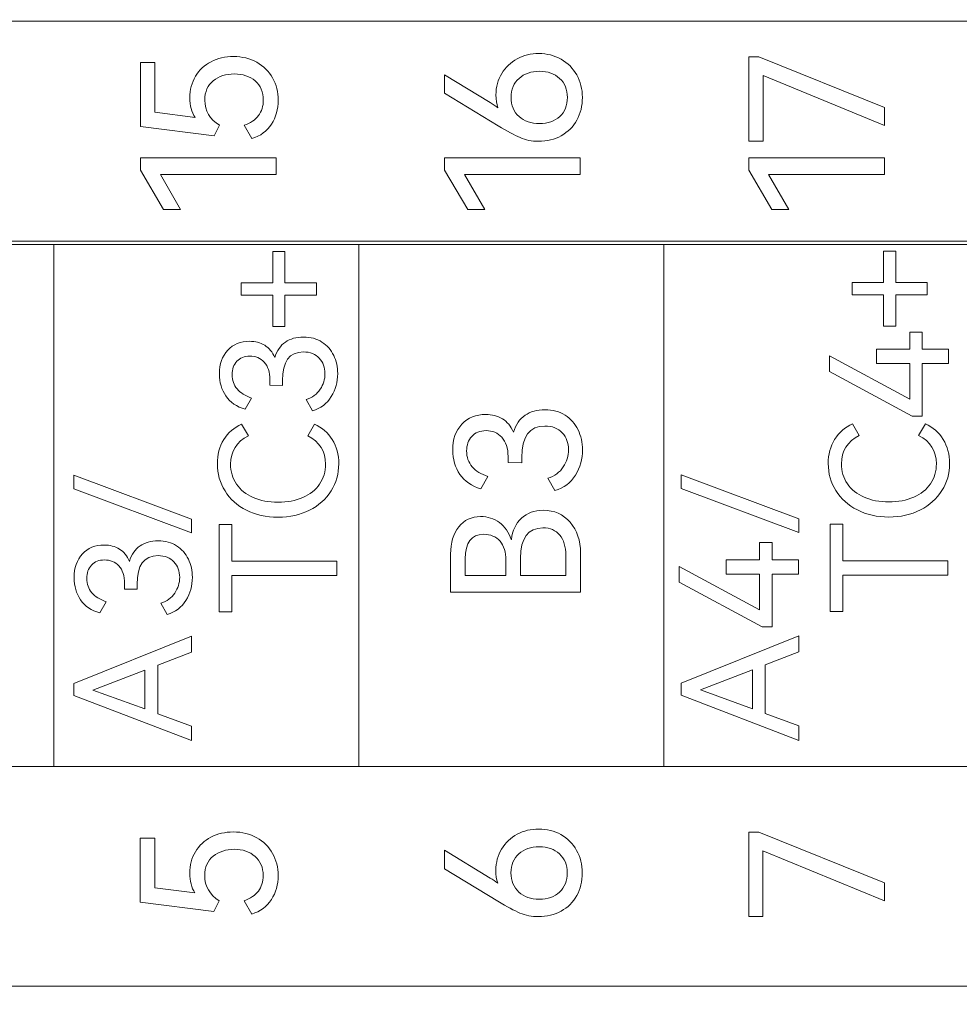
# Model space of a CAD drawing. Header units: millimetres. Extents: x 0 to 427, y 0 to 299.
# Tile 13 of 25: x 144 to 157, y 151 to 164. Entities that reach past the tile are written whole.
import ezdxf

# ---------------------------------------------------------------- set-up
doc = ezdxf.new("R2010")
doc.units = ezdxf.units.MM
doc.header["$LTSCALE"] = 23.1
doc.header["$MEASUREMENT"] = 0
doc.header["$PDSIZE"] = -5
doc.layers.add('IQC尺寸', color=3, linetype='Continuous', lineweight=18)
doc.layers.add('layer 1', color=7, linetype='Continuous')
doc.dimstyles.new('+-0.05', dxfattribs={"dimtxt": 2, "dimasz": 2, "dimexe": 1.25, "dimexo": 0.625, "dimtad": 1, "dimdsep": 46, "dimtxsty": 'Standard', "dimcen": 1.5, "dimdle": 4, "dimadec": 0, "dimazin": 0, "dimtol": 1, "dimtp": 0.05, "dimtm": 0.05, "dimtfac": 1, "dimtmove": 0, "dimatfit": 3, "dimfxl": 1, "dimtolj": 1, "dimarcsym": 0})

# ---------------------------------------------------------------- blocks, each defined once
blk = doc.blocks.new('*D34')
at = {"layer": 'Defpoints', "color": 0}
for p in [(195.088, 174.065), (89.1, 120.365), (195.088, 101.751)]:
    blk.add_point(p, dxfattribs=at)
at = {"layer": 'IQC尺寸', "color": 0, "lineweight": -2}
for p, q in [((195.088, 173.44), (195.088, 100.501)), ((89.1, 119.74), (89.1, 100.501)), ((91.1, 101.751), (193.088, 101.751))]:
    blk.add_line(p, q, dxfattribs=at)
at = {"layer": 'IQC尺寸', "color": 0}
for points in [[(91.1, 102.085), (91.1, 101.418), (89.1, 101.751)], [(193.088, 101.418), (193.088, 102.085), (195.088, 101.751)]]:
    blk.add_solid(points, dxfattribs=at)
at = {"layer": 'IQC尺寸', "color": 0, "insert": (142.094, 103.406), "char_height": 2, "attachment_point": 5}
blk.add_mtext('\\A1;106%%p0.2', dxfattribs=at)

msp = doc.modelspace()

# ---------------------------------------------------------------- linework, layer by layer
at = {"layer": 'layer 1', "lineweight": 9}
for points, knots in [([(124.081, 161.412), (124.081, 161.412), (124.081, 164.35), (124.081, 164.35), (124.081, 164.35), (124.081, 164.35), (160.714, 164.35), (160.714, 164.35), (160.714, 164.35), (160.714, 164.35), (160.714, 161.412), (160.714, 161.412), (160.714, 161.412), (160.714, 161.412), (124.081, 161.412), (124.081, 161.412)], [0, 0, 0, 0, 0.25, 0.25, 0.25, 0.25, 0.5, 0.5, 0.5, 0.5, 0.75, 0.75, 0.75, 0.75, 1, 1, 1, 1]), ([(146.246, 163.327), (146.246, 163.434), (146.272, 163.53), (146.322, 163.613), (146.322, 163.613), (146.371, 163.696), (146.442, 163.763), (146.529, 163.808), (146.529, 163.808), (146.617, 163.854), (146.717, 163.877), (146.829, 163.877), (146.829, 163.877), (146.946, 163.877), (147.05, 163.851), (147.14, 163.801), (147.14, 163.801), (147.23, 163.75), (147.302, 163.679), (147.351, 163.591), (147.351, 163.591), (147.401, 163.502), (147.427, 163.403), (147.427, 163.294), (147.427, 163.294), (147.427, 163.174), (147.396, 163.067), (147.337, 162.975), (147.337, 162.975), (147.277, 162.882), (147.189, 162.817), (147.074, 162.781), (147.074, 162.781), (147.074, 162.781), (146.972, 162.959), (146.972, 162.959), (146.972, 162.959), (147.056, 162.988), (147.12, 163.031), (147.163, 163.088), (147.163, 163.088), (147.205, 163.145), (147.227, 163.214), (147.227, 163.294), (147.227, 163.294), (147.227, 163.403), (147.19, 163.489), (147.118, 163.551), (147.118, 163.551), (147.046, 163.613), (146.953, 163.645), (146.839, 163.645), (146.839, 163.645), (146.729, 163.645), (146.635, 163.615), (146.56, 163.555), (146.56, 163.555), (146.485, 163.495), (146.446, 163.408), (146.446, 163.294), (146.446, 163.294), (146.446, 163.151), (146.511, 163.039), (146.642, 162.959), (146.642, 162.959), (146.642, 162.959), (146.57, 162.818), (146.57, 162.818), (146.57, 162.818), (146.57, 162.818), (145.587, 162.941), (145.587, 162.941), (145.587, 162.941), (145.587, 162.941), (145.587, 163.796), (145.587, 163.796), (145.587, 163.796), (145.587, 163.796), (145.78, 163.796), (145.78, 163.796), (145.78, 163.796), (145.78, 163.796), (145.78, 163.134), (145.78, 163.134), (145.78, 163.134), (145.78, 163.134), (146.316, 163.062), (146.316, 163.062), (146.316, 163.062), (146.269, 163.135), (146.246, 163.223), (146.246, 163.327)], [0, 0, 0, 0, 0.043478, 0.043478, 0.043478, 0.043478, 0.086957, 0.086957, 0.086957, 0.086957, 0.130435, 0.130435, 0.130435, 0.130435, 0.173913, 0.173913, 0.173913, 0.173913, 0.217391, 0.217391, 0.217391, 0.217391, 0.26087, 0.26087, 0.26087, 0.26087, 0.304348, 0.304348, 0.304348, 0.304348, 0.347826, 0.347826, 0.347826, 0.347826, 0.391304, 0.391304, 0.391304, 0.391304, 0.434783, 0.434783, 0.434783, 0.434783, 0.478261, 0.478261, 0.478261, 0.478261, 0.521739, 0.521739, 0.521739, 0.521739, 0.565217, 0.565217, 0.565217, 0.565217, 0.608696, 0.608696, 0.608696, 0.608696, 0.652174, 0.652174, 0.652174, 0.652174, 0.695652, 0.695652, 0.695652, 0.695652, 0.73913, 0.73913, 0.73913, 0.73913, 0.782609, 0.782609, 0.782609, 0.782609, 0.826087, 0.826087, 0.826087, 0.826087, 0.869565, 0.869565, 0.869565, 0.869565, 0.913043, 0.913043, 0.913043, 0.913043, 0.956522, 0.956522, 0.956522, 0.956522, 1, 1, 1, 1]), ([(150.331, 163.364), (150.331, 163.471), (150.357, 163.567), (150.408, 163.65), (150.408, 163.65), (150.458, 163.734), (150.529, 163.8), (150.615, 163.846), (150.615, 163.846), (150.702, 163.893), (150.799, 163.917), (150.904, 163.917), (150.904, 163.917), (151.013, 163.917), (151.112, 163.892), (151.201, 163.841), (151.201, 163.841), (151.29, 163.791), (151.36, 163.721), (151.409, 163.632), (151.409, 163.632), (151.459, 163.542), (151.485, 163.442), (151.485, 163.332), (151.485, 163.332), (151.485, 163.218), (151.46, 163.117), (151.411, 163.028), (151.411, 163.028), (151.361, 162.939), (151.292, 162.87), (151.203, 162.82), (151.203, 162.82), (151.114, 162.771), (151.013, 162.746), (150.899, 162.746), (150.899, 162.746), (150.81, 162.746), (150.729, 162.762), (150.654, 162.794), (150.654, 162.794), (150.579, 162.827), (150.48, 162.88), (150.359, 162.954), (150.359, 162.954), (150.359, 162.954), (149.647, 163.386), (149.647, 163.386), (149.647, 163.386), (149.647, 163.386), (149.647, 163.635), (149.647, 163.635), (149.647, 163.635), (149.647, 163.635), (150.255, 163.262), (150.255, 163.262), (150.255, 163.262), (150.29, 163.241), (150.325, 163.216), (150.356, 163.193), (150.356, 163.193), (150.34, 163.244), (150.331, 163.301), (150.331, 163.364)], [0, 0, 0, 0, 0.0625, 0.0625, 0.0625, 0.0625, 0.125, 0.125, 0.125, 0.125, 0.1875, 0.1875, 0.1875, 0.1875, 0.25, 0.25, 0.25, 0.25, 0.3125, 0.3125, 0.3125, 0.3125, 0.375, 0.375, 0.375, 0.375, 0.4375, 0.4375, 0.4375, 0.4375, 0.5, 0.5, 0.5, 0.5, 0.5625, 0.5625, 0.5625, 0.5625, 0.625, 0.625, 0.625, 0.625, 0.6875, 0.6875, 0.6875, 0.6875, 0.75, 0.75, 0.75, 0.75, 0.8125, 0.8125, 0.8125, 0.8125, 0.875, 0.875, 0.875, 0.875, 0.9375, 0.9375, 0.9375, 0.9375, 1, 1, 1, 1]), ([(153.895, 163.625), (153.895, 163.625), (153.895, 162.749), (153.895, 162.749), (153.895, 162.749), (153.895, 162.749), (153.705, 162.749), (153.705, 162.749), (153.705, 162.749), (153.705, 162.749), (153.705, 163.875), (153.705, 163.875), (153.705, 163.875), (153.705, 163.875), (153.841, 163.875), (153.841, 163.875), (153.841, 163.875), (153.841, 163.875), (155.515, 163.198), (155.515, 163.198), (155.515, 163.198), (155.515, 163.198), (155.515, 162.956), (155.515, 162.956), (155.515, 162.956), (155.515, 162.956), (153.895, 163.625), (153.895, 163.625)], [0, 0, 0, 0, 0.142857, 0.142857, 0.142857, 0.142857, 0.285714, 0.285714, 0.285714, 0.285714, 0.428571, 0.428571, 0.428571, 0.428571, 0.571429, 0.571429, 0.571429, 0.571429, 0.714286, 0.714286, 0.714286, 0.714286, 0.857143, 0.857143, 0.857143, 0.857143, 1, 1, 1, 1]), ([(151.285, 163.332), (151.285, 163.437), (151.25, 163.522), (151.181, 163.585), (151.181, 163.585), (151.112, 163.648), (151.022, 163.68), (150.912, 163.68), (150.912, 163.68), (150.8, 163.68), (150.708, 163.648), (150.639, 163.586), (150.639, 163.586), (150.569, 163.524), (150.534, 163.439), (150.534, 163.332), (150.534, 163.332), (150.534, 163.225), (150.569, 163.139), (150.639, 163.076), (150.639, 163.076), (150.709, 163.013), (150.8, 162.981), (150.912, 162.981), (150.912, 162.981), (151.024, 162.981), (151.114, 163.013), (151.182, 163.076), (151.182, 163.076), (151.25, 163.139), (151.285, 163.225), (151.285, 163.332)], [0, 0, 0, 0, 0.125, 0.125, 0.125, 0.125, 0.25, 0.25, 0.25, 0.25, 0.375, 0.375, 0.375, 0.375, 0.5, 0.5, 0.5, 0.5, 0.625, 0.625, 0.625, 0.625, 0.75, 0.75, 0.75, 0.75, 0.875, 0.875, 0.875, 0.875, 1, 1, 1, 1]), ([(146.123, 161.833), (146.123, 161.833), (145.896, 161.833), (145.896, 161.833), (145.896, 161.833), (145.896, 161.833), (145.59, 162.359), (145.59, 162.359), (145.59, 162.359), (145.59, 162.359), (145.59, 162.526), (145.59, 162.526), (145.59, 162.526), (145.59, 162.526), (147.4, 162.526), (147.4, 162.526), (147.4, 162.526), (147.4, 162.526), (147.4, 162.304), (147.4, 162.304), (147.4, 162.304), (147.4, 162.304), (145.854, 162.304), (145.854, 162.304), (145.854, 162.304), (145.854, 162.304), (146.123, 161.833), (146.123, 161.833)], [0, 0, 0, 0, 0.142857, 0.142857, 0.142857, 0.142857, 0.285714, 0.285714, 0.285714, 0.285714, 0.428571, 0.428571, 0.428571, 0.428571, 0.571429, 0.571429, 0.571429, 0.571429, 0.714286, 0.714286, 0.714286, 0.714286, 0.857143, 0.857143, 0.857143, 0.857143, 1, 1, 1, 1]), ([(150.181, 161.833), (150.181, 161.833), (149.954, 161.833), (149.954, 161.833), (149.954, 161.833), (149.954, 161.833), (149.647, 162.359), (149.647, 162.359), (149.647, 162.359), (149.647, 162.359), (149.647, 162.526), (149.647, 162.526), (149.647, 162.526), (149.647, 162.526), (151.457, 162.526), (151.457, 162.526), (151.457, 162.526), (151.457, 162.526), (151.457, 162.304), (151.457, 162.304), (151.457, 162.304), (151.457, 162.304), (149.912, 162.304), (149.912, 162.304), (149.912, 162.304), (149.912, 162.304), (150.181, 161.833), (150.181, 161.833)], [0, 0, 0, 0, 0.142857, 0.142857, 0.142857, 0.142857, 0.285714, 0.285714, 0.285714, 0.285714, 0.428571, 0.428571, 0.428571, 0.428571, 0.571429, 0.571429, 0.571429, 0.571429, 0.714286, 0.714286, 0.714286, 0.714286, 0.857143, 0.857143, 0.857143, 0.857143, 1, 1, 1, 1]), ([(154.239, 161.833), (154.239, 161.833), (154.011, 161.833), (154.011, 161.833), (154.011, 161.833), (154.011, 161.833), (153.705, 162.359), (153.705, 162.359), (153.705, 162.359), (153.705, 162.359), (153.705, 162.526), (153.705, 162.526), (153.705, 162.526), (153.705, 162.526), (155.515, 162.526), (155.515, 162.526), (155.515, 162.526), (155.515, 162.526), (155.515, 162.304), (155.515, 162.304), (155.515, 162.304), (155.515, 162.304), (153.969, 162.304), (153.969, 162.304), (153.969, 162.304), (153.969, 162.304), (154.239, 161.833), (154.239, 161.833)], [0, 0, 0, 0, 0.142857, 0.142857, 0.142857, 0.142857, 0.285714, 0.285714, 0.285714, 0.285714, 0.428571, 0.428571, 0.428571, 0.428571, 0.571429, 0.571429, 0.571429, 0.571429, 0.714286, 0.714286, 0.714286, 0.714286, 0.857143, 0.857143, 0.857143, 0.857143, 1, 1, 1, 1]), ([(160.714, 161.369), (160.714, 161.369), (156.643, 161.369), (156.643, 161.369), (156.643, 161.369), (156.643, 161.369), (152.573, 161.369), (152.573, 161.369), (152.573, 161.369), (152.573, 161.369), (148.503, 161.369), (148.503, 161.369), (148.503, 161.369), (148.503, 161.369), (144.432, 161.369), (144.432, 161.369), (144.432, 161.369), (144.432, 161.369), (140.362, 161.369), (140.362, 161.369), (140.362, 161.369), (140.362, 161.369), (136.292, 161.369), (136.292, 161.369), (136.292, 161.369), (136.292, 161.369), (132.221, 161.369), (132.221, 161.369), (132.221, 161.369), (132.221, 161.369), (128.151, 161.369), (128.151, 161.369), (128.151, 161.369), (128.151, 161.369), (124.081, 161.369), (124.081, 161.369)], [0, 0, 0, 0, 0.111111, 0.111111, 0.111111, 0.111111, 0.222222, 0.222222, 0.222222, 0.222222, 0.333333, 0.333333, 0.333333, 0.333333, 0.444444, 0.444444, 0.444444, 0.444444, 0.555556, 0.555556, 0.555556, 0.555556, 0.666667, 0.666667, 0.666667, 0.666667, 0.777778, 0.777778, 0.777778, 0.777778, 0.888889, 0.888889, 0.888889, 0.888889, 1, 1, 1, 1]), ([(146.931, 160.691), (146.931, 160.691), (146.931, 160.854), (146.931, 160.854), (146.931, 160.854), (146.931, 160.854), (147.352, 160.854), (147.352, 160.854), (147.352, 160.854), (147.352, 160.854), (147.352, 161.275), (147.352, 161.275), (147.352, 161.275), (147.352, 161.275), (147.515, 161.275), (147.515, 161.275), (147.515, 161.275), (147.515, 161.275), (147.515, 160.854), (147.515, 160.854), (147.515, 160.854), (147.515, 160.854), (147.935, 160.854), (147.935, 160.854), (147.935, 160.854), (147.935, 160.854), (147.935, 160.691), (147.935, 160.691), (147.935, 160.691), (147.935, 160.691), (147.515, 160.691), (147.515, 160.691), (147.515, 160.691), (147.515, 160.691), (147.515, 160.271), (147.515, 160.271), (147.515, 160.271), (147.515, 160.271), (147.352, 160.271), (147.352, 160.271), (147.352, 160.271), (147.352, 160.271), (147.352, 160.691), (147.352, 160.691), (147.352, 160.691), (147.352, 160.691), (146.931, 160.691), (146.931, 160.691)], [0, 0, 0, 0, 0.083333, 0.083333, 0.083333, 0.083333, 0.166667, 0.166667, 0.166667, 0.166667, 0.25, 0.25, 0.25, 0.25, 0.333333, 0.333333, 0.333333, 0.333333, 0.416667, 0.416667, 0.416667, 0.416667, 0.5, 0.5, 0.5, 0.5, 0.583333, 0.583333, 0.583333, 0.583333, 0.666667, 0.666667, 0.666667, 0.666667, 0.75, 0.75, 0.75, 0.75, 0.833333, 0.833333, 0.833333, 0.833333, 0.916667, 0.916667, 0.916667, 0.916667, 1, 1, 1, 1]), ([(155.083, 160.695), (155.083, 160.695), (155.083, 160.858), (155.083, 160.858), (155.083, 160.858), (155.083, 160.858), (155.503, 160.858), (155.503, 160.858), (155.503, 160.858), (155.503, 160.858), (155.503, 161.279), (155.503, 161.279), (155.503, 161.279), (155.503, 161.279), (155.666, 161.279), (155.666, 161.279), (155.666, 161.279), (155.666, 161.279), (155.666, 160.858), (155.666, 160.858), (155.666, 160.858), (155.666, 160.858), (156.087, 160.858), (156.087, 160.858), (156.087, 160.858), (156.087, 160.858), (156.087, 160.695), (156.087, 160.695), (156.087, 160.695), (156.087, 160.695), (155.666, 160.695), (155.666, 160.695), (155.666, 160.695), (155.666, 160.695), (155.666, 160.275), (155.666, 160.275), (155.666, 160.275), (155.666, 160.275), (155.503, 160.275), (155.503, 160.275), (155.503, 160.275), (155.503, 160.275), (155.503, 160.695), (155.503, 160.695), (155.503, 160.695), (155.503, 160.695), (155.083, 160.695), (155.083, 160.695)], [0, 0, 0, 0, 0.083333, 0.083333, 0.083333, 0.083333, 0.166667, 0.166667, 0.166667, 0.166667, 0.25, 0.25, 0.25, 0.25, 0.333333, 0.333333, 0.333333, 0.333333, 0.416667, 0.416667, 0.416667, 0.416667, 0.5, 0.5, 0.5, 0.5, 0.583333, 0.583333, 0.583333, 0.583333, 0.666667, 0.666667, 0.666667, 0.666667, 0.75, 0.75, 0.75, 0.75, 0.833333, 0.833333, 0.833333, 0.833333, 0.916667, 0.916667, 0.916667, 0.916667, 1, 1, 1, 1]), ([(147.379, 159.858), (147.409, 159.95), (147.456, 160.019), (147.521, 160.064), (147.521, 160.064), (147.587, 160.109), (147.668, 160.132), (147.764, 160.132), (147.764, 160.132), (147.859, 160.132), (147.941, 160.109), (148.01, 160.065), (148.01, 160.065), (148.079, 160.02), (148.131, 159.961), (148.166, 159.887), (148.166, 159.887), (148.202, 159.813), (148.22, 159.732), (148.22, 159.644), (148.22, 159.644), (148.22, 159.533), (148.191, 159.43), (148.134, 159.336), (148.134, 159.336), (148.077, 159.242), (147.993, 159.179), (147.883, 159.147), (147.883, 159.147), (147.883, 159.147), (147.797, 159.298), (147.797, 159.298), (147.797, 159.298), (147.881, 159.324), (147.944, 159.37), (147.987, 159.434), (147.987, 159.434), (148.029, 159.499), (148.05, 159.569), (148.05, 159.644), (148.05, 159.644), (148.05, 159.727), (148.025, 159.795), (147.974, 159.85), (147.974, 159.85), (147.923, 159.905), (147.852, 159.933), (147.762, 159.933), (147.762, 159.933), (147.575, 159.933), (147.482, 159.805), (147.482, 159.55), (147.482, 159.55), (147.482, 159.55), (147.482, 159.486), (147.482, 159.486), (147.482, 159.486), (147.482, 159.486), (147.315, 159.488), (147.315, 159.488), (147.315, 159.488), (147.315, 159.488), (147.315, 159.561), (147.315, 159.561), (147.315, 159.561), (147.315, 159.664), (147.289, 159.742), (147.239, 159.796), (147.239, 159.796), (147.189, 159.85), (147.125, 159.877), (147.047, 159.877), (147.047, 159.877), (146.973, 159.877), (146.915, 159.854), (146.873, 159.808), (146.873, 159.808), (146.832, 159.762), (146.811, 159.702), (146.811, 159.63), (146.811, 159.63), (146.811, 159.555), (146.833, 159.491), (146.878, 159.439), (146.878, 159.439), (146.922, 159.387), (146.986, 159.346), (147.07, 159.318), (147.07, 159.318), (147.07, 159.318), (146.984, 159.168), (146.984, 159.168), (146.984, 159.168), (146.871, 159.201), (146.786, 159.261), (146.728, 159.345), (146.728, 159.345), (146.671, 159.429), (146.641, 159.527), (146.641, 159.64), (146.641, 159.64), (146.641, 159.771), (146.678, 159.877), (146.752, 159.956), (146.752, 159.956), (146.826, 160.035), (146.923, 160.075), (147.043, 160.075), (147.043, 160.075), (147.119, 160.075), (147.187, 160.057), (147.246, 160.022), (147.246, 160.022), (147.304, 159.986), (147.349, 159.932), (147.379, 159.858)], [0, 0, 0, 0, 0.034483, 0.034483, 0.034483, 0.034483, 0.068966, 0.068966, 0.068966, 0.068966, 0.103448, 0.103448, 0.103448, 0.103448, 0.137931, 0.137931, 0.137931, 0.137931, 0.172414, 0.172414, 0.172414, 0.172414, 0.206897, 0.206897, 0.206897, 0.206897, 0.241379, 0.241379, 0.241379, 0.241379, 0.275862, 0.275862, 0.275862, 0.275862, 0.310345, 0.310345, 0.310345, 0.310345, 0.344828, 0.344828, 0.344828, 0.344828, 0.37931, 0.37931, 0.37931, 0.37931, 0.413793, 0.413793, 0.413793, 0.413793, 0.448276, 0.448276, 0.448276, 0.448276, 0.482759, 0.482759, 0.482759, 0.482759, 0.517241, 0.517241, 0.517241, 0.517241, 0.551724, 0.551724, 0.551724, 0.551724, 0.586207, 0.586207, 0.586207, 0.586207, 0.62069, 0.62069, 0.62069, 0.62069, 0.655172, 0.655172, 0.655172, 0.655172, 0.689655, 0.689655, 0.689655, 0.689655, 0.724138, 0.724138, 0.724138, 0.724138, 0.758621, 0.758621, 0.758621, 0.758621, 0.793103, 0.793103, 0.793103, 0.793103, 0.827586, 0.827586, 0.827586, 0.827586, 0.862069, 0.862069, 0.862069, 0.862069, 0.896552, 0.896552, 0.896552, 0.896552, 0.931034, 0.931034, 0.931034, 0.931034, 0.965517, 0.965517, 0.965517, 0.965517, 1, 1, 1, 1]), ([(155.409, 159.972), (155.409, 159.972), (155.853, 159.972), (155.853, 159.972), (155.853, 159.972), (155.853, 159.972), (155.853, 160.199), (155.853, 160.199), (155.853, 160.199), (155.853, 160.199), (156.02, 160.199), (156.02, 160.199), (156.02, 160.199), (156.02, 160.199), (156.02, 159.972), (156.02, 159.972), (156.02, 159.972), (156.02, 159.972), (156.371, 159.972), (156.371, 159.972), (156.371, 159.972), (156.371, 159.972), (156.371, 159.779), (156.371, 159.779), (156.371, 159.779), (156.371, 159.779), (156.02, 159.779), (156.02, 159.779), (156.02, 159.779), (156.02, 159.779), (156.02, 159.076), (156.02, 159.076), (156.02, 159.076), (156.02, 159.076), (155.886, 159.076), (155.886, 159.076), (155.886, 159.076), (155.886, 159.076), (154.782, 159.672), (154.782, 159.672), (154.782, 159.672), (154.782, 159.672), (154.782, 159.883), (154.782, 159.883), (154.782, 159.883), (154.782, 159.883), (155.853, 159.302), (155.853, 159.302), (155.853, 159.302), (155.853, 159.302), (155.853, 159.779), (155.853, 159.779), (155.853, 159.779), (155.853, 159.779), (155.409, 159.779), (155.409, 159.779), (155.409, 159.779), (155.409, 159.779), (155.409, 159.972), (155.409, 159.972)], [0, 0, 0, 0, 0.066667, 0.066667, 0.066667, 0.066667, 0.133333, 0.133333, 0.133333, 0.133333, 0.2, 0.2, 0.2, 0.2, 0.266667, 0.266667, 0.266667, 0.266667, 0.333333, 0.333333, 0.333333, 0.333333, 0.4, 0.4, 0.4, 0.4, 0.466667, 0.466667, 0.466667, 0.466667, 0.533333, 0.533333, 0.533333, 0.533333, 0.6, 0.6, 0.6, 0.6, 0.666667, 0.666667, 0.666667, 0.666667, 0.733333, 0.733333, 0.733333, 0.733333, 0.8, 0.8, 0.8, 0.8, 0.866667, 0.866667, 0.866667, 0.866667, 0.933333, 0.933333, 0.933333, 0.933333, 1, 1, 1, 1]), ([(150.564, 158.861), (150.596, 158.962), (150.648, 159.037), (150.72, 159.087), (150.72, 159.087), (150.791, 159.136), (150.88, 159.161), (150.986, 159.161), (150.986, 159.161), (151.09, 159.161), (151.179, 159.137), (151.255, 159.088), (151.255, 159.088), (151.331, 159.039), (151.388, 158.974), (151.427, 158.893), (151.427, 158.893), (151.466, 158.812), (151.486, 158.723), (151.486, 158.627), (151.486, 158.627), (151.486, 158.505), (151.454, 158.392), (151.392, 158.289), (151.392, 158.289), (151.329, 158.186), (151.237, 158.116), (151.116, 158.081), (151.116, 158.081), (151.116, 158.081), (151.022, 158.246), (151.022, 158.246), (151.022, 158.246), (151.114, 158.275), (151.183, 158.326), (151.23, 158.397), (151.23, 158.397), (151.276, 158.468), (151.3, 158.545), (151.3, 158.627), (151.3, 158.627), (151.3, 158.717), (151.272, 158.793), (151.216, 158.853), (151.216, 158.853), (151.16, 158.913), (151.083, 158.944), (150.983, 158.944), (150.983, 158.944), (150.779, 158.944), (150.676, 158.803), (150.676, 158.524), (150.676, 158.524), (150.676, 158.524), (150.676, 158.453), (150.676, 158.453), (150.676, 158.453), (150.676, 158.453), (150.493, 158.455), (150.493, 158.455), (150.493, 158.455), (150.493, 158.455), (150.493, 158.535), (150.493, 158.535), (150.493, 158.535), (150.493, 158.648), (150.465, 158.734), (150.41, 158.793), (150.41, 158.793), (150.355, 158.852), (150.285, 158.882), (150.199, 158.882), (150.199, 158.882), (150.118, 158.882), (150.055, 158.856), (150.009, 158.806), (150.009, 158.806), (149.963, 158.756), (149.94, 158.691), (149.94, 158.611), (149.94, 158.611), (149.94, 158.528), (149.964, 158.459), (150.013, 158.401), (150.013, 158.401), (150.062, 158.344), (150.133, 158.3), (150.224, 158.269), (150.224, 158.269), (150.224, 158.269), (150.13, 158.104), (150.13, 158.104), (150.13, 158.104), (150.007, 158.141), (149.913, 158.206), (149.849, 158.298), (149.849, 158.298), (149.786, 158.391), (149.754, 158.499), (149.754, 158.623), (149.754, 158.623), (149.754, 158.766), (149.795, 158.882), (149.876, 158.969), (149.876, 158.969), (149.957, 159.056), (150.063, 159.099), (150.195, 159.099), (150.195, 159.099), (150.279, 159.099), (150.353, 159.08), (150.417, 159.041), (150.417, 159.041), (150.481, 159.002), (150.53, 158.942), (150.564, 158.861)], [0, 0, 0, 0, 0.034483, 0.034483, 0.034483, 0.034483, 0.068966, 0.068966, 0.068966, 0.068966, 0.103448, 0.103448, 0.103448, 0.103448, 0.137931, 0.137931, 0.137931, 0.137931, 0.172414, 0.172414, 0.172414, 0.172414, 0.206897, 0.206897, 0.206897, 0.206897, 0.241379, 0.241379, 0.241379, 0.241379, 0.275862, 0.275862, 0.275862, 0.275862, 0.310345, 0.310345, 0.310345, 0.310345, 0.344828, 0.344828, 0.344828, 0.344828, 0.37931, 0.37931, 0.37931, 0.37931, 0.413793, 0.413793, 0.413793, 0.413793, 0.448276, 0.448276, 0.448276, 0.448276, 0.482759, 0.482759, 0.482759, 0.482759, 0.517241, 0.517241, 0.517241, 0.517241, 0.551724, 0.551724, 0.551724, 0.551724, 0.586207, 0.586207, 0.586207, 0.586207, 0.62069, 0.62069, 0.62069, 0.62069, 0.655172, 0.655172, 0.655172, 0.655172, 0.689655, 0.689655, 0.689655, 0.689655, 0.724138, 0.724138, 0.724138, 0.724138, 0.758621, 0.758621, 0.758621, 0.758621, 0.793103, 0.793103, 0.793103, 0.793103, 0.827586, 0.827586, 0.827586, 0.827586, 0.862069, 0.862069, 0.862069, 0.862069, 0.896552, 0.896552, 0.896552, 0.896552, 0.931034, 0.931034, 0.931034, 0.931034, 0.965517, 0.965517, 0.965517, 0.965517, 1, 1, 1, 1]), ([(148.058, 158.435), (148.058, 158.607), (147.978, 158.733), (147.82, 158.813), (147.82, 158.813), (147.82, 158.813), (147.91, 158.967), (147.91, 158.967), (147.91, 158.967), (148.011, 158.923), (148.091, 158.854), (148.148, 158.762), (148.148, 158.762), (148.204, 158.669), (148.234, 158.561), (148.234, 158.44), (148.234, 158.44), (148.234, 158.307), (148.199, 158.186), (148.131, 158.077), (148.131, 158.077), (148.062, 157.968), (147.966, 157.882), (147.843, 157.819), (147.843, 157.819), (147.72, 157.757), (147.58, 157.725), (147.423, 157.725), (147.423, 157.725), (147.265, 157.725), (147.125, 157.757), (147.002, 157.819), (147.002, 157.819), (146.879, 157.882), (146.783, 157.969), (146.716, 158.077), (146.716, 158.077), (146.648, 158.185), (146.614, 158.307), (146.614, 158.44), (146.614, 158.44), (146.614, 158.561), (146.642, 158.668), (146.699, 158.762), (146.699, 158.762), (146.757, 158.854), (146.836, 158.923), (146.938, 158.967), (146.938, 158.967), (146.938, 158.967), (147.028, 158.813), (147.028, 158.813), (147.028, 158.813), (146.869, 158.733), (146.79, 158.607), (146.79, 158.435), (146.79, 158.435), (146.79, 158.335), (146.817, 158.246), (146.869, 158.169), (146.869, 158.169), (146.921, 158.092), (146.997, 158.032), (147.092, 157.99), (147.092, 157.99), (147.188, 157.948), (147.298, 157.927), (147.423, 157.927), (147.423, 157.927), (147.547, 157.927), (147.658, 157.948), (147.754, 157.99), (147.754, 157.99), (147.85, 158.032), (147.926, 158.092), (147.978, 158.169), (147.978, 158.169), (148.031, 158.246), (148.058, 158.335), (148.058, 158.435)], [0, 0, 0, 0, 0.05, 0.05, 0.05, 0.05, 0.1, 0.1, 0.1, 0.1, 0.15, 0.15, 0.15, 0.15, 0.2, 0.2, 0.2, 0.2, 0.25, 0.25, 0.25, 0.25, 0.3, 0.3, 0.3, 0.3, 0.35, 0.35, 0.35, 0.35, 0.4, 0.4, 0.4, 0.4, 0.45, 0.45, 0.45, 0.45, 0.5, 0.5, 0.5, 0.5, 0.55, 0.55, 0.55, 0.55, 0.6, 0.6, 0.6, 0.6, 0.65, 0.65, 0.65, 0.65, 0.7, 0.7, 0.7, 0.7, 0.75, 0.75, 0.75, 0.75, 0.8, 0.8, 0.8, 0.8, 0.85, 0.85, 0.85, 0.85, 0.9, 0.9, 0.9, 0.9, 0.95, 0.95, 0.95, 0.95, 1, 1, 1, 1]), ([(156.209, 158.439), (156.209, 158.611), (156.13, 158.737), (155.971, 158.817), (155.971, 158.817), (155.971, 158.817), (156.061, 158.971), (156.061, 158.971), (156.061, 158.971), (156.163, 158.927), (156.243, 158.858), (156.299, 158.765), (156.299, 158.765), (156.356, 158.673), (156.385, 158.565), (156.385, 158.443), (156.385, 158.443), (156.385, 158.31), (156.351, 158.189), (156.282, 158.081), (156.282, 158.081), (156.213, 157.972), (156.117, 157.886), (155.995, 157.823), (155.995, 157.823), (155.872, 157.761), (155.731, 157.729), (155.574, 157.729), (155.574, 157.729), (155.417, 157.729), (155.276, 157.761), (155.154, 157.823), (155.154, 157.823), (155.031, 157.886), (154.934, 157.973), (154.867, 158.081), (154.867, 158.081), (154.8, 158.189), (154.765, 158.31), (154.765, 158.443), (154.765, 158.443), (154.765, 158.565), (154.794, 158.672), (154.851, 158.765), (154.851, 158.765), (154.908, 158.858), (154.988, 158.927), (155.089, 158.971), (155.089, 158.971), (155.089, 158.971), (155.179, 158.817), (155.179, 158.817), (155.179, 158.817), (155.021, 158.737), (154.941, 158.611), (154.941, 158.439), (154.941, 158.439), (154.941, 158.339), (154.968, 158.25), (155.021, 158.173), (155.021, 158.173), (155.073, 158.096), (155.148, 158.036), (155.244, 157.994), (155.244, 157.994), (155.339, 157.952), (155.45, 157.931), (155.574, 157.931), (155.574, 157.931), (155.699, 157.931), (155.809, 157.952), (155.906, 157.994), (155.906, 157.994), (156.002, 158.036), (156.077, 158.096), (156.13, 158.173), (156.13, 158.173), (156.182, 158.25), (156.209, 158.339), (156.209, 158.439)], [0, 0, 0, 0, 0.05, 0.05, 0.05, 0.05, 0.1, 0.1, 0.1, 0.1, 0.15, 0.15, 0.15, 0.15, 0.2, 0.2, 0.2, 0.2, 0.25, 0.25, 0.25, 0.25, 0.3, 0.3, 0.3, 0.3, 0.35, 0.35, 0.35, 0.35, 0.4, 0.4, 0.4, 0.4, 0.45, 0.45, 0.45, 0.45, 0.5, 0.5, 0.5, 0.5, 0.55, 0.55, 0.55, 0.55, 0.6, 0.6, 0.6, 0.6, 0.65, 0.65, 0.65, 0.65, 0.7, 0.7, 0.7, 0.7, 0.75, 0.75, 0.75, 0.75, 0.8, 0.8, 0.8, 0.8, 0.85, 0.85, 0.85, 0.85, 0.9, 0.9, 0.9, 0.9, 0.95, 0.95, 0.95, 0.95, 1, 1, 1, 1]), ([(146.269, 157.517), (146.269, 157.517), (144.698, 158.104), (144.698, 158.104), (144.698, 158.104), (144.698, 158.104), (144.698, 158.289), (144.698, 158.289), (144.698, 158.289), (144.698, 158.289), (146.269, 157.701), (146.269, 157.701), (146.269, 157.701), (146.269, 157.701), (146.269, 157.517), (146.269, 157.517)], [0, 0, 0, 0, 0.25, 0.25, 0.25, 0.25, 0.5, 0.5, 0.5, 0.5, 0.75, 0.75, 0.75, 0.75, 1, 1, 1, 1]), ([(154.375, 157.52), (154.375, 157.52), (152.804, 158.108), (152.804, 158.108), (152.804, 158.108), (152.804, 158.108), (152.804, 158.293), (152.804, 158.293), (152.804, 158.293), (152.804, 158.293), (154.375, 157.705), (154.375, 157.705), (154.375, 157.705), (154.375, 157.705), (154.375, 157.52), (154.375, 157.52)], [0, 0, 0, 0, 0.25, 0.25, 0.25, 0.25, 0.5, 0.5, 0.5, 0.5, 0.75, 0.75, 0.75, 0.75, 1, 1, 1, 1]), ([(151.46, 156.724), (151.46, 156.724), (149.726, 156.724), (149.726, 156.724), (149.726, 156.724), (149.726, 156.724), (149.726, 157.233), (149.726, 157.233), (149.726, 157.233), (149.726, 157.385), (149.762, 157.507), (149.835, 157.598), (149.835, 157.598), (149.908, 157.689), (150.004, 157.735), (150.125, 157.735), (150.125, 157.735), (150.22, 157.735), (150.305, 157.708), (150.378, 157.654), (150.378, 157.654), (150.451, 157.599), (150.503, 157.525), (150.533, 157.43), (150.533, 157.43), (150.533, 157.43), (150.538, 157.43), (150.538, 157.43), (150.538, 157.43), (150.551, 157.548), (150.596, 157.642), (150.672, 157.713), (150.672, 157.713), (150.747, 157.784), (150.844, 157.819), (150.96, 157.819), (150.96, 157.819), (151.109, 157.819), (151.23, 157.765), (151.322, 157.658), (151.322, 157.658), (151.414, 157.551), (151.46, 157.414), (151.46, 157.247), (151.46, 157.247), (151.46, 157.247), (151.46, 156.724), (151.46, 156.724)], [0, 0, 0, 0, 0.083333, 0.083333, 0.083333, 0.083333, 0.166667, 0.166667, 0.166667, 0.166667, 0.25, 0.25, 0.25, 0.25, 0.333333, 0.333333, 0.333333, 0.333333, 0.416667, 0.416667, 0.416667, 0.416667, 0.5, 0.5, 0.5, 0.5, 0.583333, 0.583333, 0.583333, 0.583333, 0.666667, 0.666667, 0.666667, 0.666667, 0.75, 0.75, 0.75, 0.75, 0.833333, 0.833333, 0.833333, 0.833333, 0.916667, 0.916667, 0.916667, 0.916667, 1, 1, 1, 1]), ([(146.639, 156.463), (146.639, 156.463), (146.639, 157.63), (146.639, 157.63), (146.639, 157.63), (146.639, 157.63), (146.809, 157.63), (146.809, 157.63), (146.809, 157.63), (146.809, 157.63), (146.809, 157.141), (146.809, 157.141), (146.809, 157.141), (146.809, 157.141), (148.21, 157.141), (148.21, 157.141), (148.21, 157.141), (148.21, 157.141), (148.21, 156.95), (148.21, 156.95), (148.21, 156.95), (148.21, 156.95), (146.809, 156.95), (146.809, 156.95), (146.809, 156.95), (146.809, 156.95), (146.809, 156.463), (146.809, 156.463), (146.809, 156.463), (146.809, 156.463), (146.639, 156.463), (146.639, 156.463)], [0, 0, 0, 0, 0.125, 0.125, 0.125, 0.125, 0.25, 0.25, 0.25, 0.25, 0.375, 0.375, 0.375, 0.375, 0.5, 0.5, 0.5, 0.5, 0.625, 0.625, 0.625, 0.625, 0.75, 0.75, 0.75, 0.75, 0.875, 0.875, 0.875, 0.875, 1, 1, 1, 1]), ([(154.791, 156.467), (154.791, 156.467), (154.791, 157.634), (154.791, 157.634), (154.791, 157.634), (154.791, 157.634), (154.96, 157.634), (154.96, 157.634), (154.96, 157.634), (154.96, 157.634), (154.96, 157.145), (154.96, 157.145), (154.96, 157.145), (154.96, 157.145), (156.361, 157.145), (156.361, 157.145), (156.361, 157.145), (156.361, 157.145), (156.361, 156.954), (156.361, 156.954), (156.361, 156.954), (156.361, 156.954), (154.96, 156.954), (154.96, 156.954), (154.96, 156.954), (154.96, 156.954), (154.96, 156.467), (154.96, 156.467), (154.96, 156.467), (154.96, 156.467), (154.791, 156.467), (154.791, 156.467)], [0, 0, 0, 0, 0.125, 0.125, 0.125, 0.125, 0.25, 0.25, 0.25, 0.25, 0.375, 0.375, 0.375, 0.375, 0.5, 0.5, 0.5, 0.5, 0.625, 0.625, 0.625, 0.625, 0.75, 0.75, 0.75, 0.75, 0.875, 0.875, 0.875, 0.875, 1, 1, 1, 1]), ([(149.922, 156.948), (149.922, 156.948), (150.465, 156.948), (150.465, 156.948), (150.465, 156.948), (150.465, 156.948), (150.465, 157.151), (150.465, 157.151), (150.465, 157.151), (150.465, 157.26), (150.439, 157.344), (150.386, 157.406), (150.386, 157.406), (150.333, 157.468), (150.26, 157.498), (150.167, 157.498), (150.167, 157.498), (150.003, 157.498), (149.922, 157.389), (149.922, 157.172), (149.922, 157.172), (149.922, 157.172), (149.922, 156.948), (149.922, 156.948)], [0, 0, 0, 0, 0.166667, 0.166667, 0.166667, 0.166667, 0.333333, 0.333333, 0.333333, 0.333333, 0.5, 0.5, 0.5, 0.5, 0.666667, 0.666667, 0.666667, 0.666667, 0.833333, 0.833333, 0.833333, 0.833333, 1, 1, 1, 1]), ([(150.66, 156.948), (150.66, 156.948), (151.264, 156.948), (151.264, 156.948), (151.264, 156.948), (151.264, 156.948), (151.264, 157.216), (151.264, 157.216), (151.264, 157.216), (151.264, 157.334), (151.237, 157.424), (151.183, 157.488), (151.183, 157.488), (151.129, 157.552), (151.054, 157.584), (150.958, 157.584), (150.958, 157.584), (150.759, 157.584), (150.66, 157.448), (150.66, 157.179), (150.66, 157.179), (150.66, 157.179), (150.66, 156.948), (150.66, 156.948)], [0, 0, 0, 0, 0.166667, 0.166667, 0.166667, 0.166667, 0.333333, 0.333333, 0.333333, 0.333333, 0.5, 0.5, 0.5, 0.5, 0.666667, 0.666667, 0.666667, 0.666667, 0.833333, 0.833333, 0.833333, 0.833333, 1, 1, 1, 1]), ([(145.44, 157.137), (145.469, 157.229), (145.517, 157.298), (145.582, 157.343), (145.582, 157.343), (145.647, 157.388), (145.728, 157.411), (145.824, 157.411), (145.824, 157.411), (145.919, 157.411), (146.001, 157.389), (146.07, 157.344), (146.07, 157.344), (146.139, 157.3), (146.191, 157.24), (146.227, 157.167), (146.227, 157.167), (146.262, 157.093), (146.28, 157.012), (146.28, 156.924), (146.28, 156.924), (146.28, 156.813), (146.251, 156.709), (146.194, 156.616), (146.194, 156.616), (146.138, 156.522), (146.053, 156.459), (145.943, 156.427), (145.943, 156.427), (145.943, 156.427), (145.858, 156.577), (145.858, 156.577), (145.858, 156.577), (145.941, 156.604), (146.004, 156.649), (146.047, 156.714), (146.047, 156.714), (146.089, 156.779), (146.111, 156.849), (146.111, 156.924), (146.111, 156.924), (146.111, 157.006), (146.085, 157.075), (146.034, 157.13), (146.034, 157.13), (145.984, 157.185), (145.913, 157.213), (145.822, 157.213), (145.822, 157.213), (145.635, 157.213), (145.542, 157.084), (145.542, 156.83), (145.542, 156.83), (145.542, 156.83), (145.542, 156.765), (145.542, 156.765), (145.542, 156.765), (145.542, 156.765), (145.375, 156.767), (145.375, 156.767), (145.375, 156.767), (145.375, 156.767), (145.375, 156.84), (145.375, 156.84), (145.375, 156.84), (145.375, 156.944), (145.35, 157.022), (145.3, 157.076), (145.3, 157.076), (145.25, 157.129), (145.185, 157.156), (145.107, 157.156), (145.107, 157.156), (145.033, 157.156), (144.976, 157.133), (144.934, 157.087), (144.934, 157.087), (144.892, 157.041), (144.871, 156.982), (144.871, 156.909), (144.871, 156.909), (144.871, 156.834), (144.894, 156.77), (144.938, 156.718), (144.938, 156.718), (144.982, 156.666), (145.047, 156.626), (145.13, 156.598), (145.13, 156.598), (145.13, 156.598), (145.045, 156.448), (145.045, 156.448), (145.045, 156.448), (144.932, 156.481), (144.846, 156.54), (144.789, 156.624), (144.789, 156.624), (144.731, 156.708), (144.702, 156.807), (144.702, 156.92), (144.702, 156.92), (144.702, 157.051), (144.739, 157.156), (144.813, 157.236), (144.813, 157.236), (144.886, 157.315), (144.983, 157.355), (145.103, 157.355), (145.103, 157.355), (145.18, 157.355), (145.248, 157.337), (145.306, 157.301), (145.306, 157.301), (145.364, 157.266), (145.409, 157.211), (145.44, 157.137)], [0, 0, 0, 0, 0.034483, 0.034483, 0.034483, 0.034483, 0.068966, 0.068966, 0.068966, 0.068966, 0.103448, 0.103448, 0.103448, 0.103448, 0.137931, 0.137931, 0.137931, 0.137931, 0.172414, 0.172414, 0.172414, 0.172414, 0.206897, 0.206897, 0.206897, 0.206897, 0.241379, 0.241379, 0.241379, 0.241379, 0.275862, 0.275862, 0.275862, 0.275862, 0.310345, 0.310345, 0.310345, 0.310345, 0.344828, 0.344828, 0.344828, 0.344828, 0.37931, 0.37931, 0.37931, 0.37931, 0.413793, 0.413793, 0.413793, 0.413793, 0.448276, 0.448276, 0.448276, 0.448276, 0.482759, 0.482759, 0.482759, 0.482759, 0.517241, 0.517241, 0.517241, 0.517241, 0.551724, 0.551724, 0.551724, 0.551724, 0.586207, 0.586207, 0.586207, 0.586207, 0.62069, 0.62069, 0.62069, 0.62069, 0.655172, 0.655172, 0.655172, 0.655172, 0.689655, 0.689655, 0.689655, 0.689655, 0.724138, 0.724138, 0.724138, 0.724138, 0.758621, 0.758621, 0.758621, 0.758621, 0.793103, 0.793103, 0.793103, 0.793103, 0.827586, 0.827586, 0.827586, 0.827586, 0.862069, 0.862069, 0.862069, 0.862069, 0.896552, 0.896552, 0.896552, 0.896552, 0.931034, 0.931034, 0.931034, 0.931034, 0.965517, 0.965517, 0.965517, 0.965517, 1, 1, 1, 1]), ([(153.404, 157.159), (153.404, 157.159), (153.849, 157.159), (153.849, 157.159), (153.849, 157.159), (153.849, 157.159), (153.849, 157.387), (153.849, 157.387), (153.849, 157.387), (153.849, 157.387), (154.016, 157.387), (154.016, 157.387), (154.016, 157.387), (154.016, 157.387), (154.016, 157.159), (154.016, 157.159), (154.016, 157.159), (154.016, 157.159), (154.367, 157.159), (154.367, 157.159), (154.367, 157.159), (154.367, 157.159), (154.367, 156.966), (154.367, 156.966), (154.367, 156.966), (154.367, 156.966), (154.016, 156.966), (154.016, 156.966), (154.016, 156.966), (154.016, 156.966), (154.016, 156.263), (154.016, 156.263), (154.016, 156.263), (154.016, 156.263), (153.882, 156.263), (153.882, 156.263), (153.882, 156.263), (153.882, 156.263), (152.778, 156.86), (152.778, 156.86), (152.778, 156.86), (152.778, 156.86), (152.778, 157.07), (152.778, 157.07), (152.778, 157.07), (152.778, 157.07), (153.849, 156.489), (153.849, 156.489), (153.849, 156.489), (153.849, 156.489), (153.849, 156.966), (153.849, 156.966), (153.849, 156.966), (153.849, 156.966), (153.404, 156.966), (153.404, 156.966), (153.404, 156.966), (153.404, 156.966), (153.404, 157.159), (153.404, 157.159)], [0, 0, 0, 0, 0.066667, 0.066667, 0.066667, 0.066667, 0.133333, 0.133333, 0.133333, 0.133333, 0.2, 0.2, 0.2, 0.2, 0.266667, 0.266667, 0.266667, 0.266667, 0.333333, 0.333333, 0.333333, 0.333333, 0.4, 0.4, 0.4, 0.4, 0.466667, 0.466667, 0.466667, 0.466667, 0.533333, 0.533333, 0.533333, 0.533333, 0.6, 0.6, 0.6, 0.6, 0.666667, 0.666667, 0.666667, 0.666667, 0.733333, 0.733333, 0.733333, 0.733333, 0.8, 0.8, 0.8, 0.8, 0.866667, 0.866667, 0.866667, 0.866667, 0.933333, 0.933333, 0.933333, 0.933333, 1, 1, 1, 1]), ([(144.698, 155.507), (144.698, 155.507), (146.269, 156.138), (146.269, 156.138), (146.269, 156.138), (146.269, 156.138), (146.269, 155.926), (146.269, 155.926), (146.269, 155.926), (146.269, 155.926), (145.818, 155.752), (145.818, 155.752), (145.818, 155.752), (145.818, 155.752), (145.818, 155.102), (145.818, 155.102), (145.818, 155.102), (145.818, 155.102), (146.269, 154.937), (146.269, 154.937), (146.269, 154.937), (146.269, 154.937), (146.269, 154.743), (146.269, 154.743), (146.269, 154.743), (146.269, 154.743), (144.698, 155.346), (144.698, 155.346), (144.698, 155.346), (144.698, 155.346), (144.698, 155.507), (144.698, 155.507)], [0, 0, 0, 0, 0.125, 0.125, 0.125, 0.125, 0.25, 0.25, 0.25, 0.25, 0.375, 0.375, 0.375, 0.375, 0.5, 0.5, 0.5, 0.5, 0.625, 0.625, 0.625, 0.625, 0.75, 0.75, 0.75, 0.75, 0.875, 0.875, 0.875, 0.875, 1, 1, 1, 1]), ([(152.804, 155.511), (152.804, 155.511), (154.375, 156.142), (154.375, 156.142), (154.375, 156.142), (154.375, 156.142), (154.375, 155.93), (154.375, 155.93), (154.375, 155.93), (154.375, 155.93), (153.924, 155.756), (153.924, 155.756), (153.924, 155.756), (153.924, 155.756), (153.924, 155.106), (153.924, 155.106), (153.924, 155.106), (153.924, 155.106), (154.375, 154.94), (154.375, 154.94), (154.375, 154.94), (154.375, 154.94), (154.375, 154.747), (154.375, 154.747), (154.375, 154.747), (154.375, 154.747), (152.804, 155.35), (152.804, 155.35), (152.804, 155.35), (152.804, 155.35), (152.804, 155.511), (152.804, 155.511)], [0, 0, 0, 0, 0.125, 0.125, 0.125, 0.125, 0.25, 0.25, 0.25, 0.25, 0.375, 0.375, 0.375, 0.375, 0.5, 0.5, 0.5, 0.5, 0.625, 0.625, 0.625, 0.625, 0.75, 0.75, 0.75, 0.75, 0.875, 0.875, 0.875, 0.875, 1, 1, 1, 1]), ([(145.646, 155.685), (145.646, 155.685), (144.953, 155.419), (144.953, 155.419), (144.953, 155.419), (144.953, 155.419), (145.646, 155.166), (145.646, 155.166), (145.646, 155.166), (145.646, 155.166), (145.646, 155.685), (145.646, 155.685)], [0, 0, 0, 0, 0.333333, 0.333333, 0.333333, 0.333333, 0.666667, 0.666667, 0.666667, 0.666667, 1, 1, 1, 1]), ([(153.753, 155.689), (153.753, 155.689), (153.06, 155.423), (153.06, 155.423), (153.06, 155.423), (153.06, 155.423), (153.753, 155.17), (153.753, 155.17), (153.753, 155.17), (153.753, 155.17), (153.753, 155.689), (153.753, 155.689)], [0, 0, 0, 0, 0.333333, 0.333333, 0.333333, 0.333333, 0.666667, 0.666667, 0.666667, 0.666667, 1, 1, 1, 1]), ([(160.714, 154.4), (160.714, 154.4), (156.643, 154.4), (156.643, 154.4), (156.643, 154.4), (156.643, 154.4), (152.573, 154.4), (152.573, 154.4), (152.573, 154.4), (152.573, 154.4), (148.503, 154.4), (148.503, 154.4), (148.503, 154.4), (148.503, 154.4), (144.432, 154.4), (144.432, 154.4), (144.432, 154.4), (144.432, 154.4), (140.362, 154.4), (140.362, 154.4), (140.362, 154.4), (140.362, 154.4), (136.292, 154.4), (136.292, 154.4), (136.292, 154.4), (136.292, 154.4), (132.221, 154.4), (132.221, 154.4), (132.221, 154.4), (132.221, 154.4), (128.151, 154.4), (128.151, 154.4), (128.151, 154.4), (128.151, 154.4), (124.081, 154.4), (124.081, 154.4)], [0, 0, 0, 0, 0.111111, 0.111111, 0.111111, 0.111111, 0.222222, 0.222222, 0.222222, 0.222222, 0.333333, 0.333333, 0.333333, 0.333333, 0.444444, 0.444444, 0.444444, 0.444444, 0.555556, 0.555556, 0.555556, 0.555556, 0.666667, 0.666667, 0.666667, 0.666667, 0.777778, 0.777778, 0.777778, 0.777778, 0.888889, 0.888889, 0.888889, 0.888889, 1, 1, 1, 1]), ([(124.081, 151.466), (124.081, 151.466), (124.081, 154.398), (124.081, 154.398), (124.081, 154.398), (124.081, 154.398), (160.714, 154.398), (160.714, 154.398), (160.714, 154.398), (160.714, 154.398), (160.714, 151.466), (160.714, 151.466), (160.714, 151.466), (160.714, 151.466), (124.081, 151.466), (124.081, 151.466)], [0, 0, 0, 0, 0.25, 0.25, 0.25, 0.25, 0.5, 0.5, 0.5, 0.5, 0.75, 0.75, 0.75, 0.75, 1, 1, 1, 1]), ([(150.33, 153.01), (150.33, 153.117), (150.356, 153.213), (150.407, 153.296), (150.407, 153.296), (150.458, 153.38), (150.527, 153.446), (150.614, 153.493), (150.614, 153.493), (150.701, 153.54), (150.798, 153.563), (150.903, 153.563), (150.903, 153.563), (151.012, 153.563), (151.11, 153.538), (151.199, 153.488), (151.199, 153.488), (151.288, 153.438), (151.358, 153.368), (151.408, 153.278), (151.408, 153.278), (151.458, 153.188), (151.483, 153.088), (151.483, 152.978), (151.483, 152.978), (151.483, 152.864), (151.459, 152.763), (151.409, 152.674), (151.409, 152.674), (151.36, 152.585), (151.291, 152.516), (151.202, 152.467), (151.202, 152.467), (151.113, 152.417), (151.012, 152.393), (150.898, 152.393), (150.898, 152.393), (150.809, 152.393), (150.727, 152.409), (150.652, 152.441), (150.652, 152.441), (150.577, 152.473), (150.479, 152.526), (150.357, 152.6), (150.357, 152.6), (150.357, 152.6), (149.646, 153.032), (149.646, 153.032), (149.646, 153.032), (149.646, 153.032), (149.646, 153.282), (149.646, 153.282), (149.646, 153.282), (149.646, 153.282), (150.253, 152.909), (150.253, 152.909), (150.253, 152.909), (150.29, 152.886), (150.323, 152.863), (150.355, 152.84), (150.355, 152.84), (150.338, 152.891), (150.33, 152.947), (150.33, 153.01)], [0, 0, 0, 0, 0.0625, 0.0625, 0.0625, 0.0625, 0.125, 0.125, 0.125, 0.125, 0.1875, 0.1875, 0.1875, 0.1875, 0.25, 0.25, 0.25, 0.25, 0.3125, 0.3125, 0.3125, 0.3125, 0.375, 0.375, 0.375, 0.375, 0.4375, 0.4375, 0.4375, 0.4375, 0.5, 0.5, 0.5, 0.5, 0.5625, 0.5625, 0.5625, 0.5625, 0.625, 0.625, 0.625, 0.625, 0.6875, 0.6875, 0.6875, 0.6875, 0.75, 0.75, 0.75, 0.75, 0.8125, 0.8125, 0.8125, 0.8125, 0.875, 0.875, 0.875, 0.875, 0.9375, 0.9375, 0.9375, 0.9375, 1, 1, 1, 1]), ([(146.245, 152.973), (146.245, 153.08), (146.27, 153.175), (146.32, 153.259), (146.32, 153.259), (146.371, 153.343), (146.44, 153.408), (146.528, 153.455), (146.528, 153.455), (146.616, 153.501), (146.716, 153.524), (146.828, 153.524), (146.828, 153.524), (146.945, 153.524), (147.048, 153.498), (147.139, 153.447), (147.139, 153.447), (147.23, 153.396), (147.3, 153.326), (147.35, 153.237), (147.35, 153.237), (147.4, 153.148), (147.425, 153.05), (147.425, 152.941), (147.425, 152.941), (147.425, 152.821), (147.395, 152.714), (147.335, 152.621), (147.335, 152.621), (147.275, 152.528), (147.188, 152.463), (147.072, 152.427), (147.072, 152.427), (147.072, 152.427), (146.971, 152.605), (146.971, 152.605), (146.971, 152.605), (147.055, 152.635), (147.118, 152.678), (147.161, 152.735), (147.161, 152.735), (147.204, 152.791), (147.225, 152.86), (147.225, 152.941), (147.225, 152.941), (147.225, 153.05), (147.189, 153.135), (147.117, 153.198), (147.117, 153.198), (147.044, 153.26), (146.951, 153.292), (146.838, 153.292), (146.838, 153.292), (146.727, 153.292), (146.634, 153.261), (146.559, 153.201), (146.559, 153.201), (146.483, 153.141), (146.445, 153.054), (146.445, 152.941), (146.445, 152.941), (146.445, 152.798), (146.51, 152.686), (146.64, 152.605), (146.64, 152.605), (146.64, 152.605), (146.569, 152.464), (146.569, 152.464), (146.569, 152.464), (146.569, 152.464), (145.586, 152.588), (145.586, 152.588), (145.586, 152.588), (145.586, 152.588), (145.586, 153.442), (145.586, 153.442), (145.586, 153.442), (145.586, 153.442), (145.778, 153.442), (145.778, 153.442), (145.778, 153.442), (145.778, 153.442), (145.778, 152.78), (145.778, 152.78), (145.778, 152.78), (145.778, 152.78), (146.314, 152.709), (146.314, 152.709), (146.314, 152.709), (146.268, 152.781), (146.245, 152.869), (146.245, 152.973)], [0, 0, 0, 0, 0.043478, 0.043478, 0.043478, 0.043478, 0.086957, 0.086957, 0.086957, 0.086957, 0.130435, 0.130435, 0.130435, 0.130435, 0.173913, 0.173913, 0.173913, 0.173913, 0.217391, 0.217391, 0.217391, 0.217391, 0.26087, 0.26087, 0.26087, 0.26087, 0.304348, 0.304348, 0.304348, 0.304348, 0.347826, 0.347826, 0.347826, 0.347826, 0.391304, 0.391304, 0.391304, 0.391304, 0.434783, 0.434783, 0.434783, 0.434783, 0.478261, 0.478261, 0.478261, 0.478261, 0.521739, 0.521739, 0.521739, 0.521739, 0.565217, 0.565217, 0.565217, 0.565217, 0.608696, 0.608696, 0.608696, 0.608696, 0.652174, 0.652174, 0.652174, 0.652174, 0.695652, 0.695652, 0.695652, 0.695652, 0.73913, 0.73913, 0.73913, 0.73913, 0.782609, 0.782609, 0.782609, 0.782609, 0.826087, 0.826087, 0.826087, 0.826087, 0.869565, 0.869565, 0.869565, 0.869565, 0.913043, 0.913043, 0.913043, 0.913043, 0.956522, 0.956522, 0.956522, 0.956522, 1, 1, 1, 1]), ([(153.894, 153.272), (153.894, 153.272), (153.894, 152.395), (153.894, 152.395), (153.894, 152.395), (153.894, 152.395), (153.704, 152.395), (153.704, 152.395), (153.704, 152.395), (153.704, 152.395), (153.704, 153.521), (153.704, 153.521), (153.704, 153.521), (153.704, 153.521), (153.84, 153.521), (153.84, 153.521), (153.84, 153.521), (153.84, 153.521), (155.514, 152.845), (155.514, 152.845), (155.514, 152.845), (155.514, 152.845), (155.514, 152.603), (155.514, 152.603), (155.514, 152.603), (155.514, 152.603), (153.894, 153.272), (153.894, 153.272)], [0, 0, 0, 0, 0.142857, 0.142857, 0.142857, 0.142857, 0.285714, 0.285714, 0.285714, 0.285714, 0.428571, 0.428571, 0.428571, 0.428571, 0.571429, 0.571429, 0.571429, 0.571429, 0.714286, 0.714286, 0.714286, 0.714286, 0.857143, 0.857143, 0.857143, 0.857143, 1, 1, 1, 1]), ([(151.283, 152.978), (151.283, 153.083), (151.249, 153.168), (151.179, 153.231), (151.179, 153.231), (151.11, 153.294), (151.021, 153.326), (150.91, 153.326), (150.91, 153.326), (150.798, 153.326), (150.707, 153.295), (150.637, 153.232), (150.637, 153.232), (150.567, 153.17), (150.532, 153.085), (150.532, 152.978), (150.532, 152.978), (150.532, 152.871), (150.567, 152.786), (150.637, 152.722), (150.637, 152.722), (150.707, 152.659), (150.798, 152.627), (150.91, 152.627), (150.91, 152.627), (151.022, 152.627), (151.112, 152.659), (151.181, 152.722), (151.181, 152.722), (151.249, 152.786), (151.283, 152.871), (151.283, 152.978)], [0, 0, 0, 0, 0.125, 0.125, 0.125, 0.125, 0.25, 0.25, 0.25, 0.25, 0.375, 0.375, 0.375, 0.375, 0.5, 0.5, 0.5, 0.5, 0.625, 0.625, 0.625, 0.625, 0.75, 0.75, 0.75, 0.75, 0.875, 0.875, 0.875, 0.875, 1, 1, 1, 1])]:
    msp.add_open_spline(points, degree=3, knots=knots, dxfattribs=at)
for points in [[(144.432, 154.4), (144.432, 154.4), (144.432, 161.369), (144.432, 161.369)], [(148.503, 154.4), (148.503, 154.4), (148.503, 161.369), (148.503, 161.369)], [(152.573, 154.4), (152.573, 154.4), (152.573, 161.369), (152.573, 161.369)]]:
    msp.add_open_spline(points, degree=3, dxfattribs=at)

# ---------------------------------------------------------------- dimensions: what is measured, and where the dimension line sits
at = {"layer": 'IQC尺寸'}
dim = msp.add_linear_dim(base=(195.088, 101.751), p1=(89.1, 120.365), p2=(195.088, 174.065), text='<>%%p0.2', dimstyle='+-0.05', override={"dimgap": 0.625, "dimtad": 1, "dimjust": 0, "dimdec": 1, "dimlfac": 1, "dimpost": '<>', "dimse1": 0, "dimse2": 0, "dimsd1": 0, "dimsd2": 0, "dimtol": 0, "dimlim": 0, "dimtofl": 1, "dimtvp": 0.1, "dimarcsym": 1}, dxfattribs=at)
dim.commit()
dim.dimension.update_dxf_attribs({"geometry": '*D34', "text_midpoint": (142.094, 103.406)})

doc.saveas('drawing.dxf')
